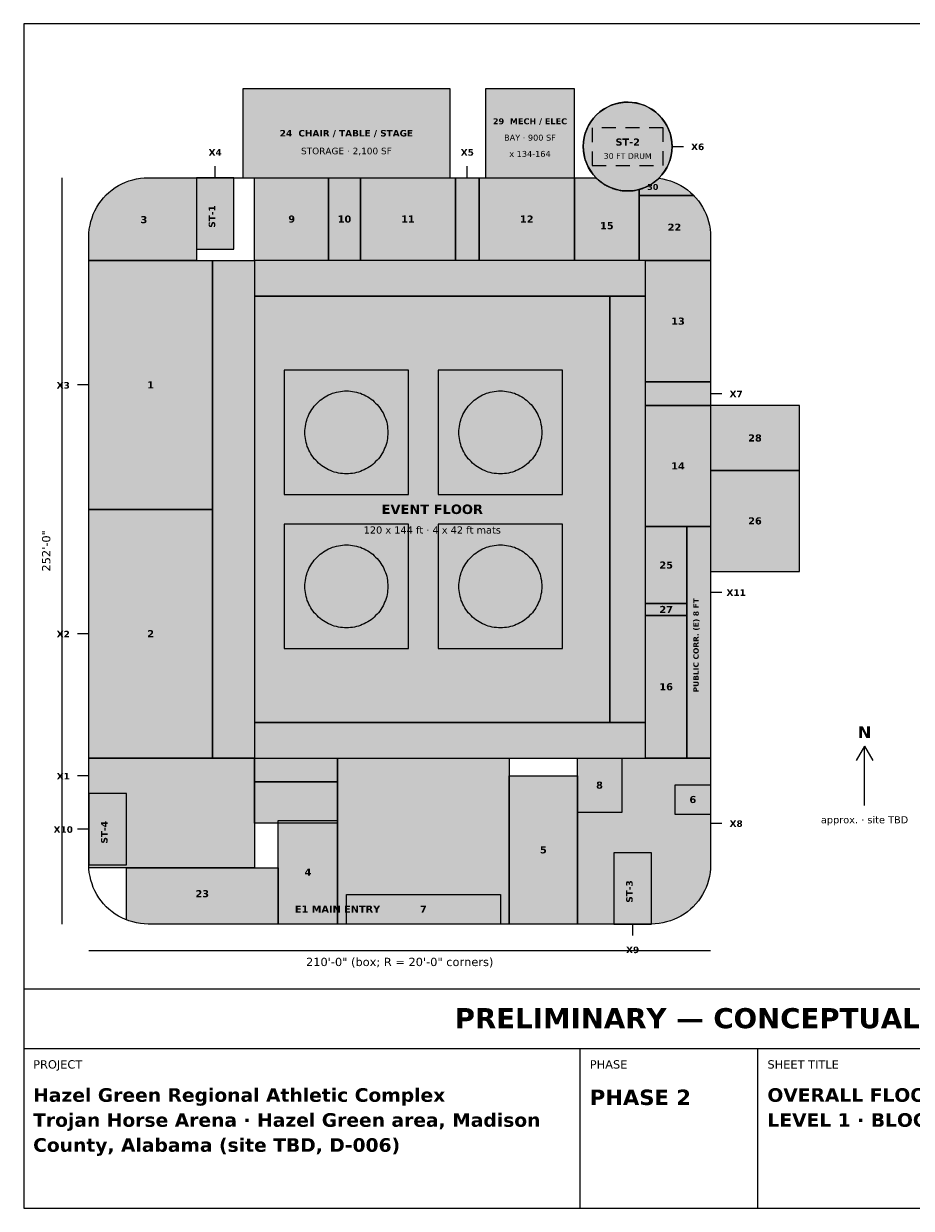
# Model space of a CAD drawing. Header units: inches. Extents: x 0.5 to 16.5, y 0.5 to 10.5.
# Tile 1 of 2: x 0.5 to 8, y 0.5 to 10.5. Entities that reach past the tile are written whole.
import ezdxf
from ezdxf.enums import TextEntityAlignment as Align

# ---------------------------------------------------------------- set-up
doc = ezdxf.new("R2010")
doc.units = ezdxf.units.IN
doc.header["$MEASUREMENT"] = 0
for name, color, linetype in [('A-ANNEX', 7, 'Continuous'), ('A-ANNO-DIMS', 7, 'Continuous'), ('A-ANNO-TEXT', 7, 'Continuous'), ('A-EXIT', 7, 'Continuous'), ('A-ROOM', 7, 'Continuous'), ('A-STAIR', 7, 'Continuous'), ('A-WALL-EXT', 7, 'Continuous'), ('G-ANNO-TTLB', 7, 'Continuous')]:
    doc.layers.add(name, color=color, linetype=linetype)
doc.styles.add('KS-BOLD', font='DejaVuSans-Bold.ttf')
doc.styles.add('KS-REG', font='DejaVuSans.ttf')

msp = doc.modelspace()

# ---------------------------------------------------------------- hatches: boundary and pattern name
at = {"layer": 'A-ANNEX', "true_color": 0x8e949b}
for points in [[(4.1, 9.2), (4.1, 9.95), (2.35, 9.95), (2.35, 9.2), (4.1, 9.2)], [(7.05, 5.877), (7.05, 7.277), (6.3, 7.277), (6.3, 5.877), (7.05, 5.877)]]:
    msp.add_hatch(color=7, dxfattribs=at).paths.add_polyline_path(points)
at = {"layer": 'A-ANNEX', "true_color": 0xa55a5a}
msp.add_hatch(color=7, dxfattribs=at).paths.add_polyline_path([(5.15, 9.2), (5.15, 9.95), (4.4, 9.95), (4.4, 9.2), (5.15, 9.2)])
at = {"layer": 'A-ROOM', "true_color": 0xdad6c9}
for points in [[(1.05, 8.5), (1.05, 8.7), (1.051, 8.733), (1.054, 8.765), (1.06, 8.798), (1.067, 8.829), (1.077, 8.861), (1.088, 8.891), (1.102, 8.921), (1.117, 8.95), (1.134, 8.978), (1.153, 9.004), (1.174, 9.03), (1.196, 9.054), (1.22, 9.076), (1.246, 9.097), (1.272, 9.116), (1.3, 9.133), (1.329, 9.148), (1.359, 9.162), (1.389, 9.173), (1.421, 9.183), (1.452, 9.19), (1.485, 9.196), (1.517, 9.199), (1.55, 9.2), (1.958, 9.2), (1.958, 8.598), (1.958, 8.5), (1.05, 8.5)], [(2.45, 8.5), (2.45, 9.2), (3.075, 9.2), (3.075, 8.5), (2.45, 8.5)], [(3.075, 8.5), (3.075, 9.2), (3.343, 9.2), (3.343, 8.5), (3.075, 8.5)], [(3.343, 8.5), (3.343, 9.2), (4.146, 9.2), (4.146, 8.5), (3.343, 8.5)], [(4.346, 8.5), (4.346, 9.2), (5.15, 9.2), (5.15, 8.5), (4.346, 8.5)], [(5.698, 8.5), (5.15, 8.5), (5.15, 9.2), (5.332, 9.2), (5.335, 9.197), (5.341, 9.191), (5.348, 9.185), (5.355, 9.179), (5.362, 9.173), (5.369, 9.167), (5.377, 9.161), (5.384, 9.156), (5.392, 9.151), (5.399, 9.146), (5.407, 9.141), (5.415, 9.136), (5.423, 9.132), (5.431, 9.128), (5.44, 9.124), (5.448, 9.12), (5.456, 9.116), (5.465, 9.113), (5.474, 9.109), (5.482, 9.106), (5.491, 9.104), (5.5, 9.101), (5.509, 9.099), (5.518, 9.097), (5.527, 9.095), (5.536, 9.093), (5.545, 9.092), (5.554, 9.09), (5.563, 9.089), (5.572, 9.089), (5.582, 9.088), (5.591, 9.088), (5.6, 9.088), (5.609, 9.088), (5.618, 9.088), (5.628, 9.089), (5.637, 9.089), (5.646, 9.09), (5.655, 9.092), (5.664, 9.093), (5.673, 9.095), (5.682, 9.097), (5.691, 9.099), (5.698, 9.101), (5.698, 8.5)], [(5.698, 9.101), (5.7, 9.101), (5.709, 9.104), (5.718, 9.106), (5.726, 9.109), (5.735, 9.113), (5.744, 9.116), (5.752, 9.12), (5.76, 9.124), (5.769, 9.128), (5.777, 9.132), (5.785, 9.136), (5.793, 9.141), (5.801, 9.146), (5.808, 9.151), (5.816, 9.156), (5.823, 9.161), (5.831, 9.167), (5.838, 9.173), (5.845, 9.179), (5.852, 9.185), (5.859, 9.191), (5.864, 9.196), (5.865, 9.196), (5.898, 9.19), (5.929, 9.183), (5.961, 9.173), (5.991, 9.162), (6.021, 9.148), (6.05, 9.133), (6.078, 9.116), (6.104, 9.097), (6.13, 9.076), (6.154, 9.054), (6.157, 9.05), (5.698, 9.05), (5.698, 9.101)], [(5.698, 8.5), (5.698, 9.05), (6.157, 9.05), (6.176, 9.03), (6.197, 9.004), (6.216, 8.978), (6.233, 8.95), (6.248, 8.921), (6.262, 8.891), (6.273, 8.861), (6.283, 8.829), (6.29, 8.798), (6.296, 8.765), (6.299, 8.733), (6.3, 8.7), (6.3, 8.5), (5.698, 8.5)], [(2.094, 6.4), (1.05, 6.4), (1.05, 8.5), (2.094, 8.5), (2.094, 6.4)], [(5.75, 7.477), (5.75, 8.5), (6.3, 8.5), (6.3, 7.477), (5.75, 7.477)], [(5.75, 6.255), (5.75, 7.277), (6.3, 7.277), (6.3, 6.255), (5.75, 6.255)], [(7.05, 6.727), (7.05, 7.277), (6.3, 7.277), (6.3, 6.727), (7.05, 6.727)], [(7.05, 6.727), (7.05, 7.277), (6.3, 7.277), (6.3, 6.727), (7.05, 6.727)], [(7.05, 5.877), (7.05, 6.727), (6.3, 6.727), (6.3, 5.877), (7.05, 5.877)], [(7.05, 5.877), (7.05, 6.727), (6.3, 6.727), (6.3, 5.877), (7.05, 5.877)], [(2.094, 4.3), (1.05, 4.3), (1.05, 6.4), (2.094, 6.4), (2.094, 4.3)], [(5.75, 6.255), (6.1, 6.255), (6.1, 5.605), (5.75, 5.605), (5.75, 6.255)], [(5.75, 5.605), (6.1, 5.605), (6.1, 5.505), (5.75, 5.505), (5.75, 5.605)], [(5.75, 5.505), (6.1, 5.505), (6.1, 4.3), (5.75, 4.3), (5.75, 5.505)], [(5.175, 4.3), (5.55, 4.3), (5.55, 3.842), (5.175, 3.842), (5.175, 4.3)], [(5.175, 4.15), (5.175, 2.9), (4.6, 2.9), (4.6, 4.15), (5.175, 4.15)], [(6, 3.825), (6, 4.075), (6.3, 4.075), (6.3, 3.825), (6, 3.825)], [(3.15, 3.775), (3.15, 2.9), (2.65, 2.9), (2.65, 3.775), (3.15, 3.775)], [(2.65, 3.375), (2.65, 2.9), (1.55, 2.9), (1.517, 2.901), (1.485, 2.904), (1.452, 2.91), (1.421, 2.917), (1.389, 2.927), (1.367, 2.935), (1.367, 3.375), (2.65, 3.375)], [(4.525, 3.15), (4.525, 2.9), (3.225, 2.9), (3.225, 3.15), (4.525, 3.15)]]:
    msp.add_hatch(color=7, dxfattribs=at).paths.add_polyline_path(points)
at = {"layer": 'A-ROOM', "true_color": 0xefede6}
for points in [[(4.146, 8.5), (4.146, 9.2), (4.346, 9.2), (4.346, 8.5), (4.146, 8.5)], [(2.094, 8.5), (2.45, 8.5), (2.45, 4.3), (2.094, 4.3), (2.094, 8.5)], [(5.75, 7.277), (5.75, 7.477), (6.3, 7.477), (6.3, 7.277), (5.75, 7.277)], [(6.1, 4.3), (6.1, 6.255), (6.3, 6.255), (6.3, 4.3), (6.1, 4.3)], [(2.45, 3.375), (1.051, 3.375), (1.05, 3.4), (1.367, 3.4), (1.367, 4.002), (1.05, 4.002), (1.05, 4.3), (2.45, 4.3), (2.45, 3.375)], [(2.45, 4.3), (3.15, 4.3), (3.15, 4.1), (2.45, 4.1), (2.45, 4.3)], [(4.6, 4.3), (4.6, 2.9), (3.15, 2.9), (3.15, 4.3), (4.6, 4.3)], [(6.299, 3.367), (6.296, 3.335), (6.29, 3.302), (6.283, 3.271), (6.273, 3.239), (6.262, 3.209), (6.248, 3.179), (6.233, 3.15), (6.216, 3.122), (6.197, 3.096), (6.176, 3.07), (6.154, 3.046), (6.13, 3.024), (6.104, 3.003), (6.078, 2.984), (6.05, 2.967), (6.021, 2.952), (5.991, 2.938), (5.961, 2.927), (5.929, 2.917), (5.898, 2.91), (5.865, 2.904), (5.833, 2.901), (5.8, 2.9), (5.8, 3.502), (5.483, 3.502), (5.483, 2.9), (5.175, 2.9), (5.175, 4.3), (6.3, 4.3), (6.3, 3.4), (6.299, 3.367)], [(2.45, 4.1), (3.15, 4.1), (3.15, 3.75), (2.45, 3.75), (2.45, 4.1)]]:
    msp.add_hatch(color=7, dxfattribs=at).paths.add_polyline_path(points)
at = {"layer": 'A-ROOM', "true_color": 0xe9b4b4}
for points in [[(5.75, 8.2), (5.75, 8.5), (2.45, 8.5), (2.45, 8.2), (5.75, 8.2)], [(5.75, 4.6), (5.75, 8.2), (5.45, 8.2), (5.45, 4.6), (5.75, 4.6)], [(5.75, 4.3), (5.75, 4.6), (2.45, 4.6), (2.45, 4.3), (5.75, 4.3)]]:
    msp.add_hatch(color=7, dxfattribs=at).paths.add_polyline_path(points)
at = {"layer": 'A-ROOM', "true_color": 0xead9b5}
msp.add_hatch(color=7, dxfattribs=at).paths.add_polyline_path([(5.45, 4.6), (5.45, 8.2), (2.45, 8.2), (2.45, 4.6), (5.45, 4.6)])
at = {"layer": 'A-ROOM', "true_color": 0xf4ecd0}
for points in [[(3.75, 6.525), (3.75, 7.575), (2.7, 7.575), (2.7, 6.525), (3.75, 6.525)], [(5.05, 6.525), (5.05, 7.575), (4, 7.575), (4, 6.525), (5.05, 6.525)], [(3.75, 5.225), (3.75, 6.275), (2.7, 6.275), (2.7, 5.225), (3.75, 5.225)], [(5.05, 5.225), (5.05, 6.275), (4, 6.275), (4, 5.225), (5.05, 5.225)]]:
    msp.add_hatch(color=7, dxfattribs=at).paths.add_polyline_path(points)
at = {"layer": 'A-ROOM', "true_color": 0xc93a3a}
for points in [[(3.575, 7.05), (3.575, 7.033), (3.573, 7.016), (3.571, 6.999), (3.568, 6.982), (3.565, 6.965), (3.56, 6.948), (3.555, 6.932), (3.548, 6.916), (3.541, 6.9), (3.534, 6.885), (3.525, 6.87), (3.516, 6.856), (3.506, 6.842), (3.496, 6.828), (3.484, 6.815), (3.472, 6.803), (3.46, 6.791), (3.447, 6.779), (3.433, 6.769), (3.419, 6.759), (3.405, 6.75), (3.39, 6.741), (3.375, 6.734), (3.359, 6.727), (3.343, 6.72), (3.327, 6.715), (3.31, 6.71), (3.293, 6.707), (3.276, 6.704), (3.259, 6.702), (3.242, 6.7), (3.225, 6.7), (3.208, 6.7), (3.191, 6.702), (3.174, 6.704), (3.157, 6.707), (3.14, 6.71), (3.123, 6.715), (3.107, 6.72), (3.091, 6.727), (3.075, 6.734), (3.06, 6.741), (3.045, 6.75), (3.031, 6.759), (3.017, 6.769), (3.003, 6.779), (2.99, 6.791), (2.978, 6.803), (2.966, 6.815), (2.954, 6.828), (2.944, 6.842), (2.934, 6.856), (2.925, 6.87), (2.916, 6.885), (2.909, 6.9), (2.902, 6.916), (2.895, 6.932), (2.89, 6.948), (2.885, 6.965), (2.882, 6.982), (2.879, 6.999), (2.877, 7.016), (2.875, 7.033), (2.875, 7.05), (2.875, 7.067), (2.877, 7.084), (2.879, 7.101), (2.882, 7.118), (2.885, 7.135), (2.89, 7.152), (2.895, 7.168), (2.902, 7.184), (2.909, 7.2), (2.916, 7.215), (2.925, 7.23), (2.934, 7.244), (2.944, 7.258), (2.954, 7.272), (2.966, 7.285), (2.978, 7.297), (2.99, 7.309), (3.003, 7.321), (3.017, 7.331), (3.031, 7.341), (3.045, 7.35), (3.06, 7.359), (3.075, 7.366), (3.091, 7.373), (3.107, 7.38), (3.123, 7.385), (3.14, 7.39), (3.157, 7.393), (3.174, 7.396), (3.191, 7.398), (3.208, 7.4), (3.225, 7.4), (3.242, 7.4), (3.259, 7.398), (3.276, 7.396), (3.293, 7.393), (3.31, 7.39), (3.327, 7.385), (3.343, 7.38), (3.359, 7.373), (3.375, 7.366), (3.39, 7.359), (3.405, 7.35), (3.419, 7.341), (3.433, 7.331), (3.447, 7.321), (3.46, 7.309), (3.472, 7.297), (3.484, 7.285), (3.496, 7.272), (3.506, 7.258), (3.516, 7.244), (3.525, 7.23), (3.534, 7.215), (3.541, 7.2), (3.548, 7.184), (3.555, 7.168), (3.56, 7.152), (3.565, 7.135), (3.568, 7.118), (3.571, 7.101), (3.573, 7.084), (3.575, 7.067), (3.575, 7.05)], [(4.875, 7.05), (4.875, 7.033), (4.873, 7.016), (4.871, 6.999), (4.868, 6.982), (4.865, 6.965), (4.86, 6.948), (4.855, 6.932), (4.848, 6.916), (4.841, 6.9), (4.834, 6.885), (4.825, 6.87), (4.816, 6.856), (4.806, 6.842), (4.796, 6.828), (4.784, 6.815), (4.772, 6.803), (4.76, 6.791), (4.747, 6.779), (4.733, 6.769), (4.719, 6.759), (4.705, 6.75), (4.69, 6.741), (4.675, 6.734), (4.659, 6.727), (4.643, 6.72), (4.627, 6.715), (4.61, 6.71), (4.593, 6.707), (4.576, 6.704), (4.559, 6.702), (4.542, 6.7), (4.525, 6.7), (4.508, 6.7), (4.491, 6.702), (4.474, 6.704), (4.457, 6.707), (4.44, 6.71), (4.423, 6.715), (4.407, 6.72), (4.391, 6.727), (4.375, 6.734), (4.36, 6.741), (4.345, 6.75), (4.331, 6.759), (4.317, 6.769), (4.303, 6.779), (4.29, 6.791), (4.278, 6.803), (4.266, 6.815), (4.254, 6.828), (4.244, 6.842), (4.234, 6.856), (4.225, 6.87), (4.216, 6.885), (4.209, 6.9), (4.202, 6.916), (4.195, 6.932), (4.19, 6.948), (4.185, 6.965), (4.182, 6.982), (4.179, 6.999), (4.177, 7.016), (4.175, 7.033), (4.175, 7.05), (4.175, 7.067), (4.177, 7.084), (4.179, 7.101), (4.182, 7.118), (4.185, 7.135), (4.19, 7.152), (4.195, 7.168), (4.202, 7.184), (4.209, 7.2), (4.216, 7.215), (4.225, 7.23), (4.234, 7.244), (4.244, 7.258), (4.254, 7.272), (4.266, 7.285), (4.278, 7.297), (4.29, 7.309), (4.303, 7.321), (4.317, 7.331), (4.331, 7.341), (4.345, 7.35), (4.36, 7.359), (4.375, 7.366), (4.391, 7.373), (4.407, 7.38), (4.423, 7.385), (4.44, 7.39), (4.457, 7.393), (4.474, 7.396), (4.491, 7.398), (4.508, 7.4), (4.525, 7.4), (4.542, 7.4), (4.559, 7.398), (4.576, 7.396), (4.593, 7.393), (4.61, 7.39), (4.627, 7.385), (4.643, 7.38), (4.659, 7.373), (4.675, 7.366), (4.69, 7.359), (4.705, 7.35), (4.719, 7.341), (4.733, 7.331), (4.747, 7.321), (4.76, 7.309), (4.772, 7.297), (4.784, 7.285), (4.796, 7.272), (4.806, 7.258), (4.816, 7.244), (4.825, 7.23), (4.834, 7.215), (4.841, 7.2), (4.848, 7.184), (4.855, 7.168), (4.86, 7.152), (4.865, 7.135), (4.868, 7.118), (4.871, 7.101), (4.873, 7.084), (4.875, 7.067), (4.875, 7.05)], [(3.575, 5.75), (3.575, 5.733), (3.573, 5.716), (3.571, 5.699), (3.568, 5.682), (3.565, 5.665), (3.56, 5.648), (3.555, 5.632), (3.548, 5.616), (3.541, 5.6), (3.534, 5.585), (3.525, 5.57), (3.516, 5.556), (3.506, 5.542), (3.496, 5.528), (3.484, 5.515), (3.472, 5.503), (3.46, 5.491), (3.447, 5.479), (3.433, 5.469), (3.419, 5.459), (3.405, 5.45), (3.39, 5.441), (3.375, 5.434), (3.359, 5.427), (3.343, 5.42), (3.327, 5.415), (3.31, 5.41), (3.293, 5.407), (3.276, 5.404), (3.259, 5.402), (3.242, 5.4), (3.225, 5.4), (3.208, 5.4), (3.191, 5.402), (3.174, 5.404), (3.157, 5.407), (3.14, 5.41), (3.123, 5.415), (3.107, 5.42), (3.091, 5.427), (3.075, 5.434), (3.06, 5.441), (3.045, 5.45), (3.031, 5.459), (3.017, 5.469), (3.003, 5.479), (2.99, 5.491), (2.978, 5.503), (2.966, 5.515), (2.954, 5.528), (2.944, 5.542), (2.934, 5.556), (2.925, 5.57), (2.916, 5.585), (2.909, 5.6), (2.902, 5.616), (2.895, 5.632), (2.89, 5.648), (2.885, 5.665), (2.882, 5.682), (2.879, 5.699), (2.877, 5.716), (2.875, 5.733), (2.875, 5.75), (2.875, 5.767), (2.877, 5.784), (2.879, 5.801), (2.882, 5.818), (2.885, 5.835), (2.89, 5.852), (2.895, 5.868), (2.902, 5.884), (2.909, 5.9), (2.916, 5.915), (2.925, 5.93), (2.934, 5.944), (2.944, 5.958), (2.954, 5.972), (2.966, 5.985), (2.978, 5.997), (2.99, 6.009), (3.003, 6.021), (3.017, 6.031), (3.031, 6.041), (3.045, 6.05), (3.06, 6.059), (3.075, 6.066), (3.091, 6.073), (3.107, 6.08), (3.123, 6.085), (3.14, 6.09), (3.157, 6.093), (3.174, 6.096), (3.191, 6.098), (3.208, 6.1), (3.225, 6.1), (3.242, 6.1), (3.259, 6.098), (3.276, 6.096), (3.293, 6.093), (3.31, 6.09), (3.327, 6.085), (3.343, 6.08), (3.359, 6.073), (3.375, 6.066), (3.39, 6.059), (3.405, 6.05), (3.419, 6.041), (3.433, 6.031), (3.447, 6.021), (3.46, 6.009), (3.472, 5.997), (3.484, 5.985), (3.496, 5.972), (3.506, 5.958), (3.516, 5.944), (3.525, 5.93), (3.534, 5.915), (3.541, 5.9), (3.548, 5.884), (3.555, 5.868), (3.56, 5.852), (3.565, 5.835), (3.568, 5.818), (3.571, 5.801), (3.573, 5.784), (3.575, 5.767), (3.575, 5.75)], [(4.875, 5.75), (4.875, 5.733), (4.873, 5.716), (4.871, 5.699), (4.868, 5.682), (4.865, 5.665), (4.86, 5.648), (4.855, 5.632), (4.848, 5.616), (4.841, 5.6), (4.834, 5.585), (4.825, 5.57), (4.816, 5.556), (4.806, 5.542), (4.796, 5.528), (4.784, 5.515), (4.772, 5.503), (4.76, 5.491), (4.747, 5.479), (4.733, 5.469), (4.719, 5.459), (4.705, 5.45), (4.69, 5.441), (4.675, 5.434), (4.659, 5.427), (4.643, 5.42), (4.627, 5.415), (4.61, 5.41), (4.593, 5.407), (4.576, 5.404), (4.559, 5.402), (4.542, 5.4), (4.525, 5.4), (4.508, 5.4), (4.491, 5.402), (4.474, 5.404), (4.457, 5.407), (4.44, 5.41), (4.423, 5.415), (4.407, 5.42), (4.391, 5.427), (4.375, 5.434), (4.36, 5.441), (4.345, 5.45), (4.331, 5.459), (4.317, 5.469), (4.303, 5.479), (4.29, 5.491), (4.278, 5.503), (4.266, 5.515), (4.254, 5.528), (4.244, 5.542), (4.234, 5.556), (4.225, 5.57), (4.216, 5.585), (4.209, 5.6), (4.202, 5.616), (4.195, 5.632), (4.19, 5.648), (4.185, 5.665), (4.182, 5.682), (4.179, 5.699), (4.177, 5.716), (4.175, 5.733), (4.175, 5.75), (4.175, 5.767), (4.177, 5.784), (4.179, 5.801), (4.182, 5.818), (4.185, 5.835), (4.19, 5.852), (4.195, 5.868), (4.202, 5.884), (4.209, 5.9), (4.216, 5.915), (4.225, 5.93), (4.234, 5.944), (4.244, 5.958), (4.254, 5.972), (4.266, 5.985), (4.278, 5.997), (4.29, 6.009), (4.303, 6.021), (4.317, 6.031), (4.331, 6.041), (4.345, 6.05), (4.36, 6.059), (4.375, 6.066), (4.391, 6.073), (4.407, 6.08), (4.423, 6.085), (4.44, 6.09), (4.457, 6.093), (4.474, 6.096), (4.491, 6.098), (4.508, 6.1), (4.525, 6.1), (4.542, 6.1), (4.559, 6.098), (4.576, 6.096), (4.593, 6.093), (4.61, 6.09), (4.627, 6.085), (4.643, 6.08), (4.659, 6.073), (4.675, 6.066), (4.69, 6.059), (4.705, 6.05), (4.719, 6.041), (4.733, 6.031), (4.747, 6.021), (4.76, 6.009), (4.772, 5.997), (4.784, 5.985), (4.796, 5.972), (4.806, 5.958), (4.816, 5.944), (4.825, 5.93), (4.834, 5.915), (4.841, 5.9), (4.848, 5.884), (4.855, 5.868), (4.86, 5.852), (4.865, 5.835), (4.868, 5.818), (4.871, 5.801), (4.873, 5.784), (4.875, 5.767), (4.875, 5.75)]]:
    msp.add_hatch(color=7, dxfattribs=at).paths.add_polyline_path(points)
at = {"layer": 'A-STAIR', "true_color": 0xb9b3a0}
h = msp.add_hatch(color=7, dxfattribs=at)
edge = h.paths.add_edge_path()
edge.add_arc((5.6, 9.463), 0.375, 0, 360)
for points in [[(2.275, 8.598), (2.275, 9.2), (1.958, 9.2), (1.958, 8.598), (2.275, 8.598)], [(1.367, 3.4), (1.367, 4.002), (1.05, 4.002), (1.05, 3.4), (1.367, 3.4)], [(5.8, 2.9), (5.8, 3.502), (5.483, 3.502), (5.483, 2.9), (5.8, 2.9)]]:
    msp.add_hatch(color=7, dxfattribs=at).paths.add_polyline_path(points)

# ---------------------------------------------------------------- linework, layer by layer
at = {"layer": 'A-ANNEX'}
for points in [[(4.1, 9.2), (4.1, 9.95), (2.35, 9.95), (2.35, 9.2), (4.1, 9.2)], [(5.15, 9.2), (5.15, 9.95), (4.4, 9.95), (4.4, 9.2), (5.15, 9.2)], [(7.05, 5.877), (7.05, 7.277), (6.3, 7.277), (6.3, 5.877), (7.05, 5.877)]]:
    msp.add_lwpolyline(points, close=True, dxfattribs=at)
at = {"layer": 'A-ANNO-DIMS'}
for p, q in [((0.825, 2.9), (0.825, 9.2)), ((1.05, 2.675), (6.3, 2.675))]:
    msp.add_line(p, q, dxfattribs=at)
at = {"layer": 'A-ANNO-TEXT'}
for p, q in [((7.6, 4.4), (7.53, 4.28)), ((7.6, 3.9), (7.6, 4.4)), ((7.6, 4.4), (7.67, 4.28))]:
    msp.add_line(p, q, dxfattribs=at)
at = {"layer": 'A-EXIT'}
for p, q in [((5.975, 9.463), (6.071, 9.463)), ((2.117, 9.2), (2.117, 9.296)), ((4.246, 9.2), (4.246, 9.296)), ((1.05, 7.45), (0.954, 7.45)), ((6.3, 7.377), (6.396, 7.377)), ((6.3, 5.7), (6.396, 5.7)), ((1.05, 5.35), (0.954, 5.35)), ((1.05, 4.15), (0.954, 4.15)), ((1.05, 3.7), (0.954, 3.7)), ((6.3, 3.75), (6.396, 3.75)), ((5.642, 2.9), (5.642, 2.804))]:
    msp.add_line(p, q, dxfattribs=at)
at = {"layer": 'A-ROOM'}
for points in [[(1.05, 8.5), (1.05, 8.7), (1.051, 8.733), (1.054, 8.765), (1.06, 8.798), (1.067, 8.829), (1.077, 8.861), (1.088, 8.891), (1.102, 8.921), (1.117, 8.95), (1.134, 8.978), (1.153, 9.004), (1.174, 9.03), (1.196, 9.054), (1.22, 9.076), (1.246, 9.097), (1.272, 9.116), (1.3, 9.133), (1.329, 9.148), (1.359, 9.162), (1.389, 9.173), (1.421, 9.183), (1.452, 9.19), (1.485, 9.196), (1.517, 9.199), (1.55, 9.2), (1.958, 9.2), (1.958, 8.598), (1.958, 8.5), (1.05, 8.5)], [(2.45, 8.5), (2.45, 9.2), (3.075, 9.2), (3.075, 8.5), (2.45, 8.5)], [(3.075, 8.5), (3.075, 9.2), (3.343, 9.2), (3.343, 8.5), (3.075, 8.5)], [(3.343, 8.5), (3.343, 9.2), (4.146, 9.2), (4.146, 8.5), (3.343, 8.5)], [(4.146, 8.5), (4.146, 9.2), (4.346, 9.2), (4.346, 8.5), (4.146, 8.5)], [(4.346, 8.5), (4.346, 9.2), (5.15, 9.2), (5.15, 8.5), (4.346, 8.5)], [(5.698, 8.5), (5.15, 8.5), (5.15, 9.2), (5.332, 9.2), (5.335, 9.197), (5.341, 9.191), (5.348, 9.185), (5.355, 9.179), (5.362, 9.173), (5.369, 9.167), (5.377, 9.161), (5.384, 9.156), (5.392, 9.151), (5.399, 9.146), (5.407, 9.141), (5.415, 9.136), (5.423, 9.132), (5.431, 9.128), (5.44, 9.124), (5.448, 9.12), (5.456, 9.116), (5.465, 9.113), (5.474, 9.109), (5.482, 9.106), (5.491, 9.104), (5.5, 9.101), (5.509, 9.099), (5.518, 9.097), (5.527, 9.095), (5.536, 9.093), (5.545, 9.092), (5.554, 9.09), (5.563, 9.089), (5.572, 9.089), (5.582, 9.088), (5.591, 9.088), (5.6, 9.088), (5.609, 9.088), (5.618, 9.088), (5.628, 9.089), (5.637, 9.089), (5.646, 9.09), (5.655, 9.092), (5.664, 9.093), (5.673, 9.095), (5.682, 9.097), (5.691, 9.099), (5.698, 9.101), (5.698, 8.5)], [(5.698, 9.101), (5.7, 9.101), (5.709, 9.104), (5.718, 9.106), (5.726, 9.109), (5.735, 9.113), (5.744, 9.116), (5.752, 9.12), (5.76, 9.124), (5.769, 9.128), (5.777, 9.132), (5.785, 9.136), (5.793, 9.141), (5.801, 9.146), (5.808, 9.151), (5.816, 9.156), (5.823, 9.161), (5.831, 9.167), (5.838, 9.173), (5.845, 9.179), (5.852, 9.185), (5.859, 9.191), (5.864, 9.196), (5.865, 9.196), (5.898, 9.19), (5.929, 9.183), (5.961, 9.173), (5.991, 9.162), (6.021, 9.148), (6.05, 9.133), (6.078, 9.116), (6.104, 9.097), (6.13, 9.076), (6.154, 9.054), (6.157, 9.05), (5.698, 9.05), (5.698, 9.101)], [(5.698, 8.5), (5.698, 9.05), (6.157, 9.05), (6.176, 9.03), (6.197, 9.004), (6.216, 8.978), (6.233, 8.95), (6.248, 8.921), (6.262, 8.891), (6.273, 8.861), (6.283, 8.829), (6.29, 8.798), (6.296, 8.765), (6.299, 8.733), (6.3, 8.7), (6.3, 8.5), (5.698, 8.5)], [(2.094, 6.4), (1.05, 6.4), (1.05, 8.5), (2.094, 8.5), (2.094, 6.4)], [(2.094, 8.5), (2.45, 8.5), (2.45, 4.3), (2.094, 4.3), (2.094, 8.5)], [(5.75, 8.2), (5.75, 8.5), (2.45, 8.5), (2.45, 8.2), (5.75, 8.2)], [(5.75, 7.477), (5.75, 8.5), (6.3, 8.5), (6.3, 7.477), (5.75, 7.477)], [(5.45, 4.6), (5.45, 8.2), (2.45, 8.2), (2.45, 4.6), (5.45, 4.6)], [(5.75, 4.6), (5.75, 8.2), (5.45, 8.2), (5.45, 4.6), (5.75, 4.6)], [(3.75, 6.525), (3.75, 7.575), (2.7, 7.575), (2.7, 6.525), (3.75, 6.525)], [(5.05, 6.525), (5.05, 7.575), (4, 7.575), (4, 6.525), (5.05, 6.525)], [(3.575, 7.05), (3.575, 7.033), (3.573, 7.016), (3.571, 6.999), (3.568, 6.982), (3.565, 6.965), (3.56, 6.948), (3.555, 6.932), (3.548, 6.916), (3.541, 6.9), (3.534, 6.885), (3.525, 6.87), (3.516, 6.856), (3.506, 6.842), (3.496, 6.828), (3.484, 6.815), (3.472, 6.803), (3.46, 6.791), (3.447, 6.779), (3.433, 6.769), (3.419, 6.759), (3.405, 6.75), (3.39, 6.741), (3.375, 6.734), (3.359, 6.727), (3.343, 6.72), (3.327, 6.715), (3.31, 6.71), (3.293, 6.707), (3.276, 6.704), (3.259, 6.702), (3.242, 6.7), (3.225, 6.7), (3.208, 6.7), (3.191, 6.702), (3.174, 6.704), (3.157, 6.707), (3.14, 6.71), (3.123, 6.715), (3.107, 6.72), (3.091, 6.727), (3.075, 6.734), (3.06, 6.741), (3.045, 6.75), (3.031, 6.759), (3.017, 6.769), (3.003, 6.779), (2.99, 6.791), (2.978, 6.803), (2.966, 6.815), (2.954, 6.828), (2.944, 6.842), (2.934, 6.856), (2.925, 6.87), (2.916, 6.885), (2.909, 6.9), (2.902, 6.916), (2.895, 6.932), (2.89, 6.948), (2.885, 6.965), (2.882, 6.982), (2.879, 6.999), (2.877, 7.016), (2.875, 7.033), (2.875, 7.05), (2.875, 7.067), (2.877, 7.084), (2.879, 7.101), (2.882, 7.118), (2.885, 7.135), (2.89, 7.152), (2.895, 7.168), (2.902, 7.184), (2.909, 7.2), (2.916, 7.215), (2.925, 7.23), (2.934, 7.244), (2.944, 7.258), (2.954, 7.272), (2.966, 7.285), (2.978, 7.297), (2.99, 7.309), (3.003, 7.321), (3.017, 7.331), (3.031, 7.341), (3.045, 7.35), (3.06, 7.359), (3.075, 7.366), (3.091, 7.373), (3.107, 7.38), (3.123, 7.385), (3.14, 7.39), (3.157, 7.393), (3.174, 7.396), (3.191, 7.398), (3.208, 7.4), (3.225, 7.4), (3.242, 7.4), (3.259, 7.398), (3.276, 7.396), (3.293, 7.393), (3.31, 7.39), (3.327, 7.385), (3.343, 7.38), (3.359, 7.373), (3.375, 7.366), (3.39, 7.359), (3.405, 7.35), (3.419, 7.341), (3.433, 7.331), (3.447, 7.321), (3.46, 7.309), (3.472, 7.297), (3.484, 7.285), (3.496, 7.272), (3.506, 7.258), (3.516, 7.244), (3.525, 7.23), (3.534, 7.215), (3.541, 7.2), (3.548, 7.184), (3.555, 7.168), (3.56, 7.152), (3.565, 7.135), (3.568, 7.118), (3.571, 7.101), (3.573, 7.084), (3.575, 7.067), (3.575, 7.05)], [(4.875, 7.05), (4.875, 7.033), (4.873, 7.016), (4.871, 6.999), (4.868, 6.982), (4.865, 6.965), (4.86, 6.948), (4.855, 6.932), (4.848, 6.916), (4.841, 6.9), (4.834, 6.885), (4.825, 6.87), (4.816, 6.856), (4.806, 6.842), (4.796, 6.828), (4.784, 6.815), (4.772, 6.803), (4.76, 6.791), (4.747, 6.779), (4.733, 6.769), (4.719, 6.759), (4.705, 6.75), (4.69, 6.741), (4.675, 6.734), (4.659, 6.727), (4.643, 6.72), (4.627, 6.715), (4.61, 6.71), (4.593, 6.707), (4.576, 6.704), (4.559, 6.702), (4.542, 6.7), (4.525, 6.7), (4.508, 6.7), (4.491, 6.702), (4.474, 6.704), (4.457, 6.707), (4.44, 6.71), (4.423, 6.715), (4.407, 6.72), (4.391, 6.727), (4.375, 6.734), (4.36, 6.741), (4.345, 6.75), (4.331, 6.759), (4.317, 6.769), (4.303, 6.779), (4.29, 6.791), (4.278, 6.803), (4.266, 6.815), (4.254, 6.828), (4.244, 6.842), (4.234, 6.856), (4.225, 6.87), (4.216, 6.885), (4.209, 6.9), (4.202, 6.916), (4.195, 6.932), (4.19, 6.948), (4.185, 6.965), (4.182, 6.982), (4.179, 6.999), (4.177, 7.016), (4.175, 7.033), (4.175, 7.05), (4.175, 7.067), (4.177, 7.084), (4.179, 7.101), (4.182, 7.118), (4.185, 7.135), (4.19, 7.152), (4.195, 7.168), (4.202, 7.184), (4.209, 7.2), (4.216, 7.215), (4.225, 7.23), (4.234, 7.244), (4.244, 7.258), (4.254, 7.272), (4.266, 7.285), (4.278, 7.297), (4.29, 7.309), (4.303, 7.321), (4.317, 7.331), (4.331, 7.341), (4.345, 7.35), (4.36, 7.359), (4.375, 7.366), (4.391, 7.373), (4.407, 7.38), (4.423, 7.385), (4.44, 7.39), (4.457, 7.393), (4.474, 7.396), (4.491, 7.398), (4.508, 7.4), (4.525, 7.4), (4.542, 7.4), (4.559, 7.398), (4.576, 7.396), (4.593, 7.393), (4.61, 7.39), (4.627, 7.385), (4.643, 7.38), (4.659, 7.373), (4.675, 7.366), (4.69, 7.359), (4.705, 7.35), (4.719, 7.341), (4.733, 7.331), (4.747, 7.321), (4.76, 7.309), (4.772, 7.297), (4.784, 7.285), (4.796, 7.272), (4.806, 7.258), (4.816, 7.244), (4.825, 7.23), (4.834, 7.215), (4.841, 7.2), (4.848, 7.184), (4.855, 7.168), (4.86, 7.152), (4.865, 7.135), (4.868, 7.118), (4.871, 7.101), (4.873, 7.084), (4.875, 7.067), (4.875, 7.05)], [(5.75, 7.277), (5.75, 7.477), (6.3, 7.477), (6.3, 7.277), (5.75, 7.277)], [(5.75, 6.255), (5.75, 7.277), (6.3, 7.277), (6.3, 6.255), (5.75, 6.255)], [(7.05, 6.727), (7.05, 7.277), (6.3, 7.277), (6.3, 6.727), (7.05, 6.727)], [(7.05, 6.727), (7.05, 7.277), (6.3, 7.277), (6.3, 6.727), (7.05, 6.727)], [(7.05, 5.877), (7.05, 6.727), (6.3, 6.727), (6.3, 5.877), (7.05, 5.877)], [(7.05, 5.877), (7.05, 6.727), (6.3, 6.727), (6.3, 5.877), (7.05, 5.877)], [(2.094, 4.3), (1.05, 4.3), (1.05, 6.4), (2.094, 6.4), (2.094, 4.3)], [(3.75, 5.225), (3.75, 6.275), (2.7, 6.275), (2.7, 5.225), (3.75, 5.225)], [(5.05, 5.225), (5.05, 6.275), (4, 6.275), (4, 5.225), (5.05, 5.225)], [(5.75, 6.255), (6.1, 6.255), (6.1, 5.605), (5.75, 5.605), (5.75, 6.255)], [(6.1, 4.3), (6.1, 6.255), (6.3, 6.255), (6.3, 4.3), (6.1, 4.3)], [(3.575, 5.75), (3.575, 5.733), (3.573, 5.716), (3.571, 5.699), (3.568, 5.682), (3.565, 5.665), (3.56, 5.648), (3.555, 5.632), (3.548, 5.616), (3.541, 5.6), (3.534, 5.585), (3.525, 5.57), (3.516, 5.556), (3.506, 5.542), (3.496, 5.528), (3.484, 5.515), (3.472, 5.503), (3.46, 5.491), (3.447, 5.479), (3.433, 5.469), (3.419, 5.459), (3.405, 5.45), (3.39, 5.441), (3.375, 5.434), (3.359, 5.427), (3.343, 5.42), (3.327, 5.415), (3.31, 5.41), (3.293, 5.407), (3.276, 5.404), (3.259, 5.402), (3.242, 5.4), (3.225, 5.4), (3.208, 5.4), (3.191, 5.402), (3.174, 5.404), (3.157, 5.407), (3.14, 5.41), (3.123, 5.415), (3.107, 5.42), (3.091, 5.427), (3.075, 5.434), (3.06, 5.441), (3.045, 5.45), (3.031, 5.459), (3.017, 5.469), (3.003, 5.479), (2.99, 5.491), (2.978, 5.503), (2.966, 5.515), (2.954, 5.528), (2.944, 5.542), (2.934, 5.556), (2.925, 5.57), (2.916, 5.585), (2.909, 5.6), (2.902, 5.616), (2.895, 5.632), (2.89, 5.648), (2.885, 5.665), (2.882, 5.682), (2.879, 5.699), (2.877, 5.716), (2.875, 5.733), (2.875, 5.75), (2.875, 5.767), (2.877, 5.784), (2.879, 5.801), (2.882, 5.818), (2.885, 5.835), (2.89, 5.852), (2.895, 5.868), (2.902, 5.884), (2.909, 5.9), (2.916, 5.915), (2.925, 5.93), (2.934, 5.944), (2.944, 5.958), (2.954, 5.972), (2.966, 5.985), (2.978, 5.997), (2.99, 6.009), (3.003, 6.021), (3.017, 6.031), (3.031, 6.041), (3.045, 6.05), (3.06, 6.059), (3.075, 6.066), (3.091, 6.073), (3.107, 6.08), (3.123, 6.085), (3.14, 6.09), (3.157, 6.093), (3.174, 6.096), (3.191, 6.098), (3.208, 6.1), (3.225, 6.1), (3.242, 6.1), (3.259, 6.098), (3.276, 6.096), (3.293, 6.093), (3.31, 6.09), (3.327, 6.085), (3.343, 6.08), (3.359, 6.073), (3.375, 6.066), (3.39, 6.059), (3.405, 6.05), (3.419, 6.041), (3.433, 6.031), (3.447, 6.021), (3.46, 6.009), (3.472, 5.997), (3.484, 5.985), (3.496, 5.972), (3.506, 5.958), (3.516, 5.944), (3.525, 5.93), (3.534, 5.915), (3.541, 5.9), (3.548, 5.884), (3.555, 5.868), (3.56, 5.852), (3.565, 5.835), (3.568, 5.818), (3.571, 5.801), (3.573, 5.784), (3.575, 5.767), (3.575, 5.75)], [(4.875, 5.75), (4.875, 5.733), (4.873, 5.716), (4.871, 5.699), (4.868, 5.682), (4.865, 5.665), (4.86, 5.648), (4.855, 5.632), (4.848, 5.616), (4.841, 5.6), (4.834, 5.585), (4.825, 5.57), (4.816, 5.556), (4.806, 5.542), (4.796, 5.528), (4.784, 5.515), (4.772, 5.503), (4.76, 5.491), (4.747, 5.479), (4.733, 5.469), (4.719, 5.459), (4.705, 5.45), (4.69, 5.441), (4.675, 5.434), (4.659, 5.427), (4.643, 5.42), (4.627, 5.415), (4.61, 5.41), (4.593, 5.407), (4.576, 5.404), (4.559, 5.402), (4.542, 5.4), (4.525, 5.4), (4.508, 5.4), (4.491, 5.402), (4.474, 5.404), (4.457, 5.407), (4.44, 5.41), (4.423, 5.415), (4.407, 5.42), (4.391, 5.427), (4.375, 5.434), (4.36, 5.441), (4.345, 5.45), (4.331, 5.459), (4.317, 5.469), (4.303, 5.479), (4.29, 5.491), (4.278, 5.503), (4.266, 5.515), (4.254, 5.528), (4.244, 5.542), (4.234, 5.556), (4.225, 5.57), (4.216, 5.585), (4.209, 5.6), (4.202, 5.616), (4.195, 5.632), (4.19, 5.648), (4.185, 5.665), (4.182, 5.682), (4.179, 5.699), (4.177, 5.716), (4.175, 5.733), (4.175, 5.75), (4.175, 5.767), (4.177, 5.784), (4.179, 5.801), (4.182, 5.818), (4.185, 5.835), (4.19, 5.852), (4.195, 5.868), (4.202, 5.884), (4.209, 5.9), (4.216, 5.915), (4.225, 5.93), (4.234, 5.944), (4.244, 5.958), (4.254, 5.972), (4.266, 5.985), (4.278, 5.997), (4.29, 6.009), (4.303, 6.021), (4.317, 6.031), (4.331, 6.041), (4.345, 6.05), (4.36, 6.059), (4.375, 6.066), (4.391, 6.073), (4.407, 6.08), (4.423, 6.085), (4.44, 6.09), (4.457, 6.093), (4.474, 6.096), (4.491, 6.098), (4.508, 6.1), (4.525, 6.1), (4.542, 6.1), (4.559, 6.098), (4.576, 6.096), (4.593, 6.093), (4.61, 6.09), (4.627, 6.085), (4.643, 6.08), (4.659, 6.073), (4.675, 6.066), (4.69, 6.059), (4.705, 6.05), (4.719, 6.041), (4.733, 6.031), (4.747, 6.021), (4.76, 6.009), (4.772, 5.997), (4.784, 5.985), (4.796, 5.972), (4.806, 5.958), (4.816, 5.944), (4.825, 5.93), (4.834, 5.915), (4.841, 5.9), (4.848, 5.884), (4.855, 5.868), (4.86, 5.852), (4.865, 5.835), (4.868, 5.818), (4.871, 5.801), (4.873, 5.784), (4.875, 5.767), (4.875, 5.75)], [(5.75, 5.605), (6.1, 5.605), (6.1, 5.505), (5.75, 5.505), (5.75, 5.605)], [(5.75, 5.505), (6.1, 5.505), (6.1, 4.3), (5.75, 4.3), (5.75, 5.505)], [(5.75, 4.3), (5.75, 4.6), (2.45, 4.6), (2.45, 4.3), (5.75, 4.3)], [(2.45, 3.375), (1.051, 3.375), (1.05, 3.4), (1.367, 3.4), (1.367, 4.002), (1.05, 4.002), (1.05, 4.3), (2.45, 4.3), (2.45, 3.375)], [(2.45, 4.3), (3.15, 4.3), (3.15, 4.1), (2.45, 4.1), (2.45, 4.3)], [(4.6, 4.3), (4.6, 2.9), (3.15, 2.9), (3.15, 4.3), (4.6, 4.3)], [(6.299, 3.367), (6.296, 3.335), (6.29, 3.302), (6.283, 3.271), (6.273, 3.239), (6.262, 3.209), (6.248, 3.179), (6.233, 3.15), (6.216, 3.122), (6.197, 3.096), (6.176, 3.07), (6.154, 3.046), (6.13, 3.024), (6.104, 3.003), (6.078, 2.984), (6.05, 2.967), (6.021, 2.952), (5.991, 2.938), (5.961, 2.927), (5.929, 2.917), (5.898, 2.91), (5.865, 2.904), (5.833, 2.901), (5.8, 2.9), (5.8, 3.502), (5.483, 3.502), (5.483, 2.9), (5.175, 2.9), (5.175, 4.3), (6.3, 4.3), (6.3, 3.4), (6.299, 3.367)], [(5.175, 4.3), (5.55, 4.3), (5.55, 3.842), (5.175, 3.842), (5.175, 4.3)], [(2.45, 4.1), (3.15, 4.1), (3.15, 3.75), (2.45, 3.75), (2.45, 4.1)], [(5.175, 4.15), (5.175, 2.9), (4.6, 2.9), (4.6, 4.15), (5.175, 4.15)], [(6, 3.825), (6, 4.075), (6.3, 4.075), (6.3, 3.825), (6, 3.825)], [(3.15, 3.775), (3.15, 2.9), (2.65, 2.9), (2.65, 3.775), (3.15, 3.775)], [(2.65, 3.375), (2.65, 2.9), (1.55, 2.9), (1.517, 2.901), (1.485, 2.904), (1.452, 2.91), (1.421, 2.917), (1.389, 2.927), (1.367, 2.935), (1.367, 3.375), (2.65, 3.375)], [(4.525, 3.15), (4.525, 2.9), (3.225, 2.9), (3.225, 3.15), (4.525, 3.15)]]:
    msp.add_lwpolyline(points, close=True, dxfattribs=at)
at = {"layer": 'A-STAIR'}
for p, q in [((5.301, 9.621), (5.299, 9.621)), ((5.299, 9.621), (5.299, 9.501)), ((5.501, 9.621), (5.381, 9.621)), ((5.701, 9.621), (5.581, 9.621)), ((5.901, 9.621), (5.781, 9.621)), ((5.901, 9.504), (5.901, 9.621)), ((5.299, 9.421), (5.299, 9.304)), ((5.901, 9.304), (5.901, 9.424)), ((5.299, 9.304), (5.419, 9.304)), ((5.499, 9.304), (5.619, 9.304)), ((5.699, 9.304), (5.819, 9.304)), ((5.899, 9.304), (5.901, 9.304))]:
    msp.add_line(p, q, dxfattribs=at)
for points in [[(2.275, 8.598), (2.275, 9.2), (1.958, 9.2), (1.958, 8.598), (2.275, 8.598)], [(1.367, 3.4), (1.367, 4.002), (1.05, 4.002), (1.05, 3.4), (1.367, 3.4)], [(5.8, 2.9), (5.8, 3.502), (5.483, 3.502), (5.483, 2.9), (5.8, 2.9)]]:
    msp.add_lwpolyline(points, close=True, dxfattribs=at)
msp.add_circle((5.6, 9.463), 0.375, dxfattribs=at)
at = {"layer": 'A-WALL-EXT'}
for p, q in [((1.517, 9.199), (1.55, 9.2)), ((1.55, 9.2), (5.332, 9.2)), ((1.246, 9.097), (1.272, 9.116)), ((1.272, 9.116), (1.3, 9.133)), ((1.3, 9.133), (1.329, 9.148)), ((1.329, 9.148), (1.359, 9.162)), ((1.359, 9.162), (1.389, 9.173)), ((1.389, 9.173), (1.421, 9.183)), ((1.421, 9.183), (1.452, 9.19)), ((1.452, 9.19), (1.485, 9.196)), ((1.485, 9.196), (1.517, 9.199)), ((5.865, 9.196), (5.898, 9.19)), ((5.898, 9.19), (5.929, 9.183)), ((5.929, 9.183), (5.961, 9.173)), ((5.961, 9.173), (5.991, 9.162)), ((5.991, 9.162), (6.021, 9.148)), ((6.021, 9.148), (6.05, 9.133)), ((6.05, 9.133), (6.078, 9.116)), ((6.078, 9.116), (6.104, 9.097)), ((1.134, 8.978), (1.153, 9.004)), ((1.153, 9.004), (1.174, 9.03)), ((1.174, 9.03), (1.196, 9.054)), ((1.196, 9.054), (1.22, 9.076)), ((1.22, 9.076), (1.246, 9.097)), ((6.104, 9.097), (6.13, 9.076)), ((6.13, 9.076), (6.154, 9.054)), ((6.154, 9.054), (6.176, 9.03)), ((6.176, 9.03), (6.197, 9.004)), ((6.197, 9.004), (6.216, 8.978)), ((1.088, 8.891), (1.102, 8.921)), ((1.102, 8.921), (1.117, 8.95)), ((1.117, 8.95), (1.134, 8.978)), ((6.216, 8.978), (6.233, 8.95)), ((6.233, 8.95), (6.248, 8.921)), ((6.248, 8.921), (6.262, 8.891)), ((1.06, 8.798), (1.067, 8.829)), ((1.067, 8.829), (1.077, 8.861)), ((1.077, 8.861), (1.088, 8.891)), ((6.262, 8.891), (6.273, 8.861)), ((6.273, 8.861), (6.283, 8.829)), ((6.283, 8.829), (6.29, 8.798)), ((1.05, 8.7), (1.051, 8.733)), ((1.05, 3.4), (1.05, 8.7)), ((1.051, 8.733), (1.054, 8.765)), ((1.054, 8.765), (1.06, 8.798)), ((6.29, 8.798), (6.296, 8.765)), ((6.296, 8.765), (6.299, 8.733)), ((6.299, 8.733), (6.3, 8.7)), ((6.3, 8.7), (6.3, 3.4)), ((1.051, 3.367), (1.05, 3.4)), ((6.3, 3.4), (6.299, 3.367)), ((1.054, 3.335), (1.051, 3.367)), ((1.06, 3.302), (1.054, 3.335)), ((1.067, 3.271), (1.06, 3.302)), ((6.29, 3.302), (6.283, 3.271)), ((6.296, 3.335), (6.29, 3.302)), ((6.299, 3.367), (6.296, 3.335)), ((1.077, 3.239), (1.067, 3.271)), ((1.088, 3.209), (1.077, 3.239)), ((1.102, 3.179), (1.088, 3.209)), ((6.262, 3.209), (6.248, 3.179)), ((6.273, 3.239), (6.262, 3.209)), ((6.283, 3.271), (6.273, 3.239)), ((1.117, 3.15), (1.102, 3.179)), ((1.134, 3.122), (1.117, 3.15)), ((1.153, 3.096), (1.134, 3.122)), ((6.216, 3.122), (6.197, 3.096)), ((6.233, 3.15), (6.216, 3.122)), ((6.248, 3.179), (6.233, 3.15)), ((1.174, 3.07), (1.153, 3.096)), ((1.196, 3.046), (1.174, 3.07)), ((1.22, 3.024), (1.196, 3.046)), ((1.246, 3.003), (1.22, 3.024)), ((1.272, 2.984), (1.246, 3.003)), ((6.104, 3.003), (6.078, 2.984)), ((6.13, 3.024), (6.104, 3.003)), ((6.154, 3.046), (6.13, 3.024)), ((6.176, 3.07), (6.154, 3.046)), ((6.197, 3.096), (6.176, 3.07)), ((1.3, 2.967), (1.272, 2.984)), ((1.329, 2.952), (1.3, 2.967)), ((1.359, 2.938), (1.329, 2.952)), ((1.389, 2.927), (1.359, 2.938)), ((1.421, 2.917), (1.389, 2.927)), ((1.452, 2.91), (1.421, 2.917)), ((1.485, 2.904), (1.452, 2.91)), ((1.517, 2.901), (1.485, 2.904)), ((1.55, 2.9), (1.517, 2.901)), ((5.8, 2.9), (1.55, 2.9)), ((5.833, 2.901), (5.8, 2.9)), ((5.865, 2.904), (5.833, 2.901)), ((5.898, 2.91), (5.865, 2.904)), ((5.929, 2.917), (5.898, 2.91)), ((5.961, 2.927), (5.929, 2.917)), ((5.991, 2.938), (5.961, 2.927)), ((6.021, 2.952), (5.991, 2.938)), ((6.05, 2.967), (6.021, 2.952)), ((6.078, 2.984), (6.05, 2.967))]:
    msp.add_line(p, q, dxfattribs=at)
msp.add_arc((5.6, 9.463), 0.375, 314.6815, 224.4311, dxfattribs=at)
at = {"layer": 'G-ANNO-TTLB'}
for p, q in [((0.5, 1.85), (16.5, 1.85)), ((5.2, 0.5), (5.2, 1.85)), ((6.7, 0.5), (6.7, 1.85))]:
    msp.add_line(p, q, dxfattribs=at)
for points in [[(0.5, 0.5), (16.5, 0.5), (16.5, 10.5), (0.5, 10.5)], [(0.5, 1.85), (16.5, 1.85), (16.5, 2.35), (0.5, 2.35)]]:
    msp.add_lwpolyline(points, close=True, dxfattribs=at)

# ---------------------------------------------------------------- texts
at = {"layer": 'A-ANNO-DIMS', "style": 'KS-REG'}
msp.add_text('252\'-0"', height=0.07, rotation=90, dxfattribs=at).set_placement((0.725, 6.05), align=Align.CENTER)
msp.add_text('210\'-0" (box; R = 20\'-0" corners)', height=0.07, dxfattribs=at).set_placement((3.675, 2.545), align=Align.CENTER)
at = {"layer": 'A-ANNO-TEXT'}
for s, height, style, p in [('29  MECH / ELEC', 0.05, 'KS-BOLD', (4.775, 9.651)), ('24  CHAIR / TABLE / STAGE', 0.055, 'KS-BOLD', (3.225, 9.548)), ('BAY · 900 SF', 0.05, 'KS-REG', (4.775, 9.513)), ('ST-2', 0.06, 'KS-BOLD', (5.6, 9.471)), ('X4', 0.055, 'KS-BOLD', (2.117, 9.386)), ('STORAGE · 2,100 SF', 0.055, 'KS-REG', (3.225, 9.398)), ('X5', 0.055, 'KS-BOLD', (4.246, 9.386)), ('x 134-164', 0.05, 'KS-REG', (4.775, 9.376)), ('30 FT DRUM', 0.048, 'KS-REG', (5.6, 9.359)), ('X6', 0.055, 'KS-BOLD', (6.191, 9.433)), ('30', 0.05, 'KS-BOLD', (5.812, 9.097)), ('3', 0.06, 'KS-BOLD', (1.515, 8.816)), ('9', 0.06, 'KS-BOLD', (2.763, 8.821)), ('10', 0.06, 'KS-BOLD', (3.209, 8.821)), ('11', 0.06, 'KS-BOLD', (3.745, 8.821)), ('12', 0.06, 'KS-BOLD', (4.748, 8.821)), ('15', 0.06, 'KS-BOLD', (5.424, 8.765)), ('22', 0.06, 'KS-BOLD', (5.995, 8.752)), ('13', 0.06, 'KS-BOLD', (6.025, 7.959)), ('X3', 0.055, 'KS-BOLD', (0.834, 7.42)), ('1', 0.06, 'KS-BOLD', (1.572, 7.421)), ('X7', 0.055, 'KS-BOLD', (6.516, 7.347)), ('28', 0.06, 'KS-BOLD', (6.675, 6.973)), ('14', 0.06, 'KS-BOLD', (6.025, 6.737)), ('EVENT FLOOR', 0.08, 'KS-BOLD', (3.95, 6.361)), ('26', 0.06, 'KS-BOLD', (6.675, 6.273)), ('120 x 144 ft · 4 x 42 ft mats', 0.06, 'KS-REG', (3.95, 6.196)), ('25', 0.06, 'KS-BOLD', (5.925, 5.9)), ('X11', 0.055, 'KS-BOLD', (6.516, 5.67)), ('27', 0.06, 'KS-BOLD', (5.925, 5.525)), ('X2', 0.055, 'KS-BOLD', (0.834, 5.32)), ('2', 0.06, 'KS-BOLD', (1.572, 5.321)), ('16', 0.06, 'KS-BOLD', (5.925, 4.873)), ('N', 0.1, 'KS-BOLD', (7.6, 4.47)), ('X1', 0.055, 'KS-BOLD', (0.834, 4.12)), ('8', 0.06, 'KS-BOLD', (5.362, 4.042)), ('6', 0.06, 'KS-BOLD', (6.15, 3.921)), ('approx. · site TBD', 0.06, 'KS-REG', (7.6, 3.75)), ('X10', 0.055, 'KS-BOLD', (0.834, 3.67)), ('X8', 0.055, 'KS-BOLD', (6.516, 3.72)), ('5', 0.06, 'KS-BOLD', (4.888, 3.496)), ('4', 0.06, 'KS-BOLD', (2.9, 3.308)), ('23', 0.06, 'KS-BOLD', (2.008, 3.126)), ('E1 MAIN ENTRY', 0.06, 'KS-BOLD', (3.15, 2.996)), ('7', 0.06, 'KS-BOLD', (3.875, 2.996)), ('X9', 0.055, 'KS-BOLD', (5.642, 2.654))]:
    msp.add_text(s, height=height, dxfattribs=dict(at, style=style)).set_placement(p, align=Align.CENTER)
at = {"layer": 'A-ANNO-TEXT', "style": 'KS-BOLD'}
for s, height, p in [('ST-1', 0.055, (2.117, 8.872)), ('PUBLIC CORR. (E) 8 FT', 0.046, (6.2, 5.253)), ('ST-4', 0.055, (1.208, 3.674)), ('ST-3', 0.055, (5.642, 3.174))]:
    msp.add_text(s, height=height, rotation=90, dxfattribs=at).set_placement(p, align=Align.CENTER)
at = {"layer": 'G-ANNO-TTLB', "style": 'KS-BOLD'}
msp.add_text('PRELIMINARY — CONCEPTUAL DESIGN — NOT FOR CONSTRUCTION', height=0.17, dxfattribs=at).set_placement((8.5, 2.02), align=Align.CENTER)
at = {"layer": 'G-ANNO-TTLB'}
for s, height, style, p in [('PROJECT', 0.07, 'KS-REG', (0.58, 1.68)), ('PHASE', 0.07, 'KS-REG', (5.28, 1.68)), ('SHEET TITLE', 0.07, 'KS-REG', (6.78, 1.68)), ('Hazel Green Regional Athletic Complex', 0.115, 'KS-BOLD', (0.58, 1.399)), ('PHASE 2', 0.13, 'KS-BOLD', (5.28, 1.372)), ('OVERALL FLOOR PLAN', 0.115, 'KS-BOLD', (6.78, 1.399)), ('Trojan Horse Arena · Hazel Green area, Madison', 0.115, 'KS-BOLD', (0.58, 1.188)), ('LEVEL 1 · BLOCK PLAN', 0.115, 'KS-BOLD', (6.78, 1.188)), ('County, Alabama (site TBD, D-006)', 0.115, 'KS-BOLD', (0.58, 0.977))]:
    msp.add_text(s, height=height, dxfattribs=dict(at, style=style)).set_placement(p)

doc.saveas('drawing.dxf')
